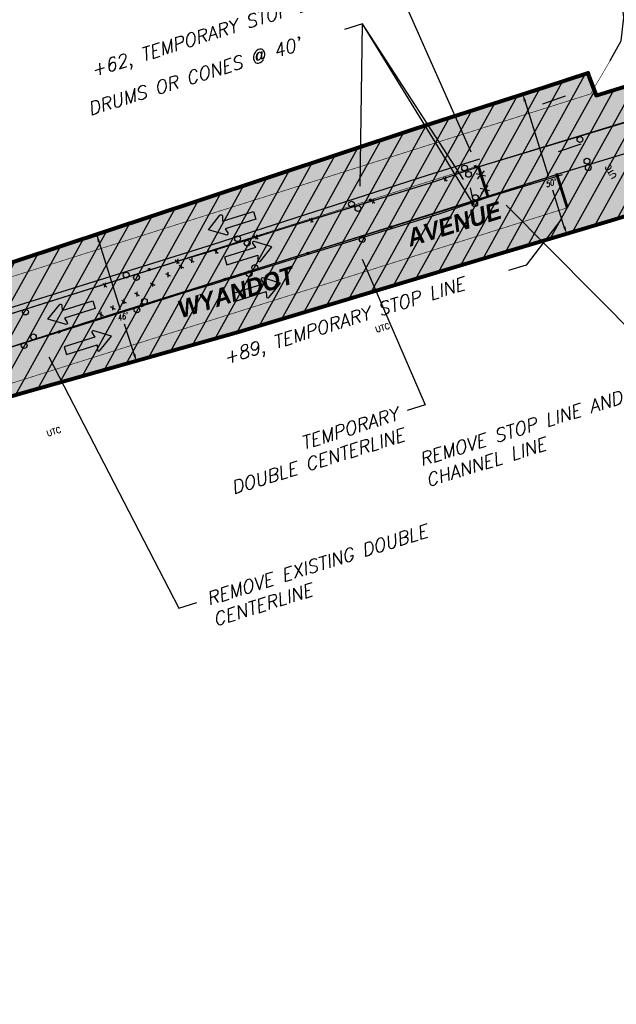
# Model space of a CAD drawing. Header units: feet. Extents: x 0 to 1837476, y 0 to 429622.
# Tile 16 of 33: x 1763616 to 1763821, y 426214 to 426553. Entities that reach past the tile are written whole.
import ezdxf
from ezdxf import colors
from ezdxf.entities.mleader import LeaderData, LeaderLine
from ezdxf.math import Vec2, Vec3

# ---------------------------------------------------------------- set-up
doc = ezdxf.new("R2010")
doc.units = ezdxf.units.FT
doc.header["$MEASUREMENT"] = 0
for name, color, linetype in [('A-DETL-ANNO', 2, 'Continuous'), ('A-DETL-DIMS', 1, 'Continuous'), ('C-ANNO-TABL-TITL', 4, 'Continuous'), ('C-PAVEMENT-MARKING', 4, 'Continuous'), ('C-PAVEMENT-REFLECTORS', 4, 'Continuous'), ('C-PROJECT LIMITS', 3, 'Continuous'), ('HATCH', 4, 'Continuous'), ('MOT HATCH PH 1', 4, 'Continuous'), ('MOT HATCH PH 2', 3, 'Continuous'), ('MOT HATCH PH 3', 1, 'Continuous')]:
    doc.layers.add(name, color=color, linetype=linetype)
doc.styles.add('BCI Existing', font='simplex.shx', dxfattribs={"width": 0.75, "oblique": 15, "height": 0.08, "bigfont": 'bigfont.shx'})
doc.styles.add('L100', font='simplex.shx', dxfattribs={"height": 0.1, "bigfont": 'bigfont.shx'})
doc.styles.add('Matchline', font='bold.shx', dxfattribs={"oblique": 10, "height": 0.18})
doc.styles.add('STATION', font='ROMANS.shx', dxfattribs={"oblique": 15})

msp = doc.modelspace()

# ---------------------------------------------------------------- hatches: boundary and pattern name
at = {"layer": 'C-PAVEMENT-REFLECTORS', "transparency": 33554687}
h = msp.add_hatch(color=256, dxfattribs=at)
h.dxf.hatch_style = 1
h.paths.add_polyline_path([(1763772.52, 426502.06), (1763773.46, 426502.37), (1763773.14, 426503.31), (1763772.2, 426503)])
h = msp.add_hatch(color=256, dxfattribs=at)
h.dxf.hatch_style = 1
h.paths.add_polyline_path([(1763800.71, 426499.25), (1763801.65, 426499.56), (1763801.33, 426500.5), (1763800.39, 426500.19)])
h = msp.add_hatch(color=256, dxfattribs=at)
h.dxf.hatch_style = 1
h.paths.add_polyline_path([(1763736.37, 426490.51), (1763737.31, 426490.83), (1763737, 426491.76), (1763736.06, 426491.45)])
h = msp.add_hatch(color=256, dxfattribs=at)
h.dxf.hatch_style = 1
h.paths.add_polyline_path([(1763772.09, 426490.26), (1763773.02, 426490.57), (1763772.71, 426491.51), (1763771.77, 426491.2)])
h = msp.add_hatch(color=256, dxfattribs=at)
h.dxf.hatch_style = 1
h.paths.add_polyline_path([(1763743.48, 426481.16), (1763744.42, 426481.47), (1763744.1, 426482.41), (1763743.16, 426482.1)])
h = msp.add_hatch(color=256, dxfattribs=at)
h.dxf.hatch_style = 1
h.paths.add_polyline_path([(1763714.81, 426472.15), (1763715.75, 426472.46), (1763715.43, 426473.4), (1763714.49, 426473.09)])
h = msp.add_hatch(color=256, dxfattribs=at)
h.dxf.hatch_style = 1
h.paths.add_polyline_path([(1763660.14, 426466.55), (1763661.08, 426466.87), (1763660.77, 426467.81), (1763659.83, 426467.49)])
h = msp.add_hatch(color=256, dxfattribs=at)
h.dxf.hatch_style = 1
h.paths.add_polyline_path([(1763686.19, 426463.15), (1763687.13, 426463.47), (1763686.82, 426464.41), (1763685.88, 426464.09)])
h = msp.add_hatch(color=256, dxfattribs=at)
h.dxf.hatch_style = 1
h.paths.add_polyline_path([(1763657.65, 426454.16), (1763658.59, 426454.47), (1763658.28, 426455.41), (1763657.34, 426455.09)])
h = msp.add_hatch(color=256, dxfattribs=at)
h.dxf.hatch_style = 1
h.paths.add_polyline_path([(1763629.04, 426445.1), (1763629.98, 426445.41), (1763629.66, 426446.35), (1763628.72, 426446.03)])
at = {"layer": 'HATCH', "true_color": 0xe7e8e9, "transparency": 33554457}
h = msp.add_hatch(color=254, dxfattribs=at)
h.dxf.hatch_style = 1
h.paths.add_polyline_path([(1760925.01, 425620.93), (1761185.21, 425702.35), (1761203.98, 425711.87), (1761219.39, 425720.27), (1761228.96, 425724.52), (1761251.35, 425731.04), (1761262.52, 425734.03), (1761281.08, 425738.04), (1761281.08, 425736.04), (1761301.08, 425736.04), (1761301.07, 425738.78), (1761302.12, 425738.99), (1761312.83, 425742.04), (1761397.96, 425768.83), (1761466.39, 425790.61), (1761562.38, 425821.41), (1761699.77, 425868.8), (1761756.39, 425888.42), (1761787.45, 425899.26), (1761818.41, 425910.67), (1761825.89, 425913.07), (1761843.43, 425919.36), (1761874.92, 425929.77), (1761912.84, 425941.83), (1761971.63, 425960.18), (1762008.95, 425971.74), (1762015.62, 425973.81), (1762017.99, 425966.17), (1762027.54, 425969.13), (1762025.17, 425976.77), (1762028.77, 425977.88), (1762090.66, 425997.08), (1762189.79, 426028.22), (1762250.38, 426047.37), (1762305.08, 426065.36), (1762391.07, 426092.17), (1762413.99, 426099.16), (1762414.53, 426077.68), (1762424.46, 426080.74), (1762423.85, 426102.16), (1762489.66, 426122.28), (1762572.1, 426147.24), (1762617.67, 426162.94), (1762621.84, 426154.67), (1762695.76, 426176.4), (1762709.46, 426180.41), (1762732.51, 426187.64), (1762748.94, 426191.7), (1762749.47, 426192.01), (1762749.65, 426192.88), (1762747.07, 426202.32), (1762894.03, 426247.08), (1763148.56, 426325.28), (1763232.65, 426350.13), (1763489.42, 426428.89), (1763677.45, 426490.96), (1763751.88, 426515.71), (1763797.08, 426530.13), (1763811.81, 426535.02), (1763811.75, 426534.42), (1763814.47, 426527.23), (1763945.11, 426567.8), (1763943.18, 426574.9), (1763971.62, 426583.36), (1764000.24, 426591.78), (1764070.84, 426612.65), (1764106.36, 426623), (1764144.31, 426634.01), (1764188.44, 426647.04), (1764231.09, 426659.62), (1764240.69, 426662.43), (1764350.53, 426694.46), (1764373.79, 426701.21), (1764494.76, 426738.55), (1764486.3, 426737.9), (1764483.37, 426738.18), (1764411.12, 426715.85), (1764408.46, 426724.46), (1764402.15, 426723.55), (1764402.16, 426723.57), (1764408.47, 426724.47), (1764411.12, 426715.87), (1764483.37, 426738.18), (1764483.37, 426738.18), (1764411.12, 426715.88), (1764408.47, 426724.48), (1764402.16, 426723.58), (1764402.9, 426725.89), (1764462.81, 426744.35), (1764470.58, 426740.97), (1764479.36, 426738.55), (1764486.29, 426737.91), (1764494.82, 426738.58), (1764538.73, 426752.24), (1764582.64, 426765.9), (1764585.62, 426767.48), (1764588.23, 426769.23), (1764591.16, 426771.36), (1764594.94, 426774.44), (1764597.68, 426776.94), (1764600.18, 426779.52), (1764601.23, 426780.78), (1764604.37, 426778.29), (1764608.09, 426783), (1764604.96, 426785.48), (1764605.34, 426785.99), (1764606.53, 426787.63), (1764607.44, 426788.92), (1764680.19, 426810.33), (1764683.06, 426809.04), (1764688.04, 426807.1), (1764691.03, 426806.31), (1764693.25, 426805.9), (1764698.13, 426805.39), (1764702.25, 426805.35), (1764710.11, 426805.96), (1764723.58, 426756), (1764683.86, 426750.81), (1764674.28, 426749.28), (1764668.29, 426747.2), (1764664.24, 426744.8), (1764658.64, 426740.8), (1764612.56, 426725.31), (1764613.17, 426723.41), (1764600.25, 426719.07), (1764600.15, 426719.11), (1764597.44, 426719.72), (1764595.24, 426720.04), (1764592.85, 426720.22), (1764590.98, 426720.23), (1764588.48, 426720.05), (1764586.7, 426719.79), (1764585.04, 426719.45), (1764668.27, 426747.2), (1764664.23, 426744.81), (1764658.11, 426740.42), (1764654.45, 426737.15), (1764651, 426733.31), (1764649.57, 426731.43), (1764648.18, 426729.04), (1764647.64, 426727.7), (1764647, 426724.98), (1764646.92, 426724.32), (1764610.59, 426712.17), (1764609.73, 426713.34), (1764608.43, 426714.7), (1764606.38, 426716.34), (1764604.73, 426717.35), (1764603.28, 426718.05), (1764601.71, 426718.58), (1764600.14, 426719.11), (1764597.44, 426719.72), (1764595.24, 426720.04), (1764592.85, 426720.22), (1764590.98, 426720.22), (1764588.48, 426720.05), (1764586.7, 426719.79), (1764585.04, 426719.45), (1764584.19, 426719.23), (1764557.37, 426711.58), (1764505.63, 426695.61), (1764475.53, 426685.84), (1764471.49, 426683.74), (1764466.8, 426679.96), (1764419.03, 426665.1), (1764406.77, 426658.14), (1764399.53, 426660.09), (1764388.6, 426658.76), (1764475.46, 426685.82), (1764471.49, 426683.74), (1764465.9, 426679.23), (1764461.64, 426674.08), (1764459.52, 426669.21), (1764458.64, 426664.96), (1764416.31, 426651.69), (1764416.01, 426652.36), (1764414.27, 426653.78), (1764410.31, 426657.2), (1764399.5, 426660.08), (1764388.57, 426658.76), (1764364.78, 426650.79), (1764273.8, 426622.07), (1764244.87, 426613.11), (1764189.79, 426596.61), (1764159.69, 426587.44), (1764132.54, 426578.86), (1764075.44, 426560.82), (1764015.66, 426541.93), (1763999.24, 426536.29), (1763991.6, 426533.91), (1763990.95, 426534.26), (1763989.88, 426539.02), (1763988.19, 426544.53), (1763988.1, 426544.64), (1763987.96, 426544.65), (1763892.08, 426514.82), (1763835.39, 426497.02), (1763828.33, 426494.72), (1763830.52, 426487.3), (1763816, 426482.98), (1763767.4, 426468.53), (1763691.25, 426445.57), (1763618.36, 426425.06), (1763529.63, 426399.37), (1763519.9, 426396.28), (1763401.18, 426358.69), (1763385.03, 426353.59), (1763346.03, 426341.23), (1763283.39, 426320.38), (1763245.53, 426307.57), (1763161.54, 426279.28), (1763079.02, 426252.54), (1763000.82, 426227.65), (1762959.11, 426214.44), (1762912.32, 426199.71), (1762837.87, 426176.76), (1762757.69, 426150.49), (1762752.91, 426141.25), (1762750.84, 426132.41), (1762696.09, 426114.78), (1762690.11, 426117.62), (1762684.09, 426119.79), (1762675.68, 426121.2), (1762667.81, 426120.56), (1762659.57, 426118.56), (1762633.72, 426110.49), (1762559.04, 426087.41), (1762532.2, 426079.37), (1762529.38, 426087.9), (1762425.99, 426055.65), (1762426.17, 426052.86), (1762398.87, 426044.3), (1762400.36, 426040.09), (1762339.25, 426018.76), (1762339.3, 426018.3), (1762319.07, 426012.3), (1762315.19, 426022.49), (1762242.14, 425998.27), (1762245.1, 425987.66), (1762228.74, 425983.44), (1762191.34, 425970.84), (1762180.6, 425968.22), (1762161.51, 425962.39), (1762118.83, 425946.82), (1762117.97, 425949.69), (1761886.36, 425880.95), (1761887.2, 425878.07), (1761802.45, 425853.33), (1761698.6, 425824.01), (1761645.2, 425808.68), (1761643.56, 425814.09), (1761674.32, 425823.38), (1761673.45, 425826.25), (1761616.02, 425808.9), (1761616.88, 425806.03), (1761643.56, 425814.09), (1761645.19, 425808.68), (1761636.75, 425806.05), (1761614.36, 425798.78), (1761591.98, 425791.48), (1761589.7, 425799.17), (1761542.29, 425785.13), (1761482.74, 425766.42), (1761435.9, 425751.76), (1761437.25, 425747.44), (1761406.56, 425737.93), (1761365.59, 425725.97), (1761297.29, 425704.26), (1761291.53, 425702.52), (1761209.99, 425677.11), (1761096.21, 425641.57), (1761036.89, 425623.05), (1760994.7, 425609.88), (1760934.34, 425590.95)])
at = {"layer": 'MOT HATCH PH 1', "transparency": 33554687}
h = msp.add_hatch(dxfattribs=at)
h.set_pattern_fill('ANSI31', color=256, scale=45, angle=16)
h.paths.add_polyline_path([(1760925.01, 425620.93), (1760985.56, 425639.91), (1761089.08, 425672.35), (1761185.21, 425702.35), (1761203.98, 425711.87), (1761219.39, 425720.27), (1761228.96, 425724.52), (1761251.35, 425731.04), (1761262.52, 425734.03), (1761265.59, 425734.74), (1761273.38, 425736.38), (1761281.08, 425738.04), (1761288.37, 425737.87), (1761295.75, 425738.04), (1761302.12, 425738.99), (1761312.83, 425742.04), (1761397.96, 425768.83), (1761466.39, 425790.61), (1761562.48, 425821.44), (1761633.61, 425845.94), (1761699.77, 425868.8), (1761756.39, 425888.42), (1761787.45, 425899.26), (1761818.41, 425910.67), (1761825.89, 425913.07), (1761843.43, 425919.36), (1761874.92, 425929.77), (1761876.38, 425930.24), (1761912.84, 425941.83), (1761971.63, 425960.18), (1762008.95, 425971.74), (1762090.66, 425997.08), (1762100.08, 426000.02), (1762189.79, 426028.22), (1762216.58, 426036.68), (1762250.38, 426047.37), (1762300.41, 426063.19), (1762373.17, 426086.86), (1762380.55, 426089.17), (1762391.07, 426092.17), (1762489.66, 426122.28), (1762572.1, 426147.24), (1762617.67, 426162.94), (1762621.84, 426154.67), (1762695.76, 426176.4), (1762709.46, 426180.41), (1762732.51, 426187.64), (1762748.94, 426191.7), (1762749.47, 426192.01), (1762749.67, 426192.82), (1762747.15, 426202.02), (1762894.03, 426247.08), (1762945.81, 426262.98), (1762999.55, 426280), (1763065.78, 426300.47), (1763148.56, 426325.28), (1763232.65, 426350.13), (1763332.76, 426380.2), (1763367.45, 426390.93), (1763489.42, 426428.89), (1763519.38, 426438.21), (1763606.59, 426467.32), (1763677.45, 426490.96), (1763797.08, 426530.13), (1763811.75, 426534.42), (1763814.47, 426527.23), (1763845.83, 426537.33), (1763889.38, 426550.71), (1763945.04, 426567.75), (1763943.18, 426574.9), (1763971.62, 426583.36), (1764000.24, 426591.78), (1764070.84, 426612.65), (1764144.31, 426634.01), (1764231.09, 426659.62), (1764240.69, 426662.43), (1764350.53, 426694.46), (1764373.79, 426701.21), (1764381.9, 426704.73), (1764394.13, 426713.31), (1764400.55, 426720.78), (1764402.9, 426725.89), (1764462.81, 426744.35), (1764468.19, 426741.83), (1764472.97, 426740.1), (1764479.36, 426738.55), (1764486.29, 426737.91), (1764494.82, 426738.58), (1764538.73, 426752.24), (1764578.98, 426764.78), (1764584.01, 426766.56), (1764588.23, 426769.23), (1764592.85, 426772.68), (1764598.51, 426777.76), (1764603.26, 426783.26), (1764607.44, 426788.92), (1764680.19, 426810.33), (1764688.04, 426807.1), (1764694.56, 426805.71), (1764699.38, 426805.32), (1764703.82, 426805.43), (1764709.08, 426806.25), (1764713.95, 426790.5), (1764602.97, 426756.64), (1764496.03, 426722.52), (1764379.06, 426685.84), (1764236.38, 426641.55), (1764150.25, 426614.86), (1764084.29, 426594.4), (1763911.5, 426544.7), (1763773.82, 426502.64), (1763757.35, 426497.03), (1763688.3, 426475.65), (1763679.66, 426472.2), (1763671.65, 426470.52), (1763610.44, 426451.3), (1763523.4, 426423.64), (1763385.81, 426380.49), (1763337.15, 426365.41), (1763275.17, 426345.84), (1763240.02, 426334.93), (1763153.49, 426307.48), (1763078.08, 426283.31), (1763029.62, 426267.95), (1762951.92, 426243.79), (1762899.58, 426227.27), (1762828.89, 426205.22), (1762800.22, 426196.49), (1762653.17, 426152.46), (1762549.01, 426119.21), (1762488.91, 426100.6), (1762404.88, 426074.71), (1762384.72, 426068.34), (1762308.14, 426044.33), (1762255.05, 426027.83), (1762197.19, 426009.4), (1762139.23, 425991.71), (1762105.64, 425981.44), (1762034.59, 425959.08), (1761977.85, 425941.34), (1761882, 425911.16), (1761792.78, 425881.43), (1761638.4, 425829.46), (1761586.22, 425811.96), (1761567.61, 425805.32), (1761540.48, 425796.69), (1761479.25, 425777.57), (1761402.42, 425753.26), (1761305.53, 425723.16), (1761208.12, 425692.81), (1761092.83, 425656.71), (1760990.15, 425624.59), (1760929.84, 425605.64)])
at = {"layer": 'MOT HATCH PH 2', "transparency": 33554687}
h = msp.add_hatch(dxfattribs=at)
h.set_pattern_fill('ANSI31', color=256, scale=45, angle=16)
h.paths.add_polyline_path([(1760934.34, 425590.95), (1760994.13, 425609.71), (1761036.89, 425623.05), (1761096.21, 425641.57), (1761209.99, 425677.11), (1761291.53, 425702.52), (1761297.29, 425704.26), (1761361.88, 425724.84), (1761386.74, 425732.36), (1761407.08, 425738.03), (1761437.62, 425745.76), (1761467.35, 425752.81), (1761485.36, 425757.52), (1761496.14, 425760.66), (1761507.7, 425764.49), (1761526.51, 425771.78), (1761533.13, 425774.39), (1761537.75, 425775.98), (1761546.62, 425778.53), (1761553.7, 425780.12), (1761562.98, 425781.6), (1761573.16, 425784.96), (1761614.36, 425798.78), (1761636.75, 425806.05), (1761663.79, 425814.18), (1761698.6, 425824.01), (1761714.35, 425828.41), (1761771.98, 425844.64), (1761802.45, 425853.33), (1761891.12, 425879.21), (1761955.63, 425898.66), (1762011.29, 425914.76), (1762044.38, 425924.72), (1762120.72, 425947.38), (1762158.96, 425961.32), (1762161.51, 425962.39), (1762180.6, 425968.22), (1762186.91, 425969.84), (1762228.74, 425983.44), (1762240.91, 425986.49), (1762245.08, 425987.57), (1762256.78, 425990.91), (1762296.53, 426004.59), (1762319.07, 426012.3), (1762339.3, 426018.3), (1762339.25, 426018.76), (1762400.36, 426040.09), (1762401.39, 426037.65), (1762430.03, 426046.47), (1762429.01, 426049.65), (1762426.29, 426050.91), (1762425.99, 426055.65), (1762529.38, 426087.9), (1762532.2, 426079.37), (1762592.5, 426097.82), (1762633.72, 426110.49), (1762659.57, 426118.56), (1762667.81, 426120.56), (1762675.68, 426121.2), (1762684.09, 426119.79), (1762690.11, 426117.62), (1762696.09, 426114.78), (1762750.84, 426132.41), (1762752.91, 426141.25), (1762757.69, 426150.49), (1762837.87, 426176.76), (1762912.32, 426199.71), (1762959.11, 426214.44), (1763000.82, 426227.65), (1763079.02, 426252.54), (1763161.54, 426279.28), (1763245.53, 426307.57), (1763283.39, 426320.38), (1763346.03, 426341.23), (1763385.03, 426353.59), (1763401.18, 426358.69), (1763519.9, 426396.28), (1763529.63, 426399.37), (1763618.36, 426425.06), (1763691.25, 426445.57), (1763767.4, 426468.53), (1763816, 426482.98), (1763830.52, 426487.3), (1763837.09, 426486.32), (1763842.31, 426484.12), (1763849.92, 426481.73), (1763845.33, 426487.72), (1763841.86, 426490.52), (1763838.12, 426493.28), (1763835.86, 426495.03), (1763835.05, 426496.37), (1763835.39, 426497.02), (1763851.77, 426502.24), (1763877.34, 426510.15), (1763904.06, 426518.52), (1763955, 426534.46), (1763987.96, 426544.65), (1763988.19, 426544.53), (1763989.88, 426539.02), (1763990.95, 426534.26), (1763991.6, 426533.91), (1763999.24, 426536.29), (1764015.66, 426541.93), (1764075.44, 426560.82), (1764132.54, 426578.86), (1764159.69, 426587.44), (1764189.79, 426596.61), (1764244.87, 426613.11), (1764273.8, 426622.07), (1764364.78, 426650.79), (1764388.57, 426658.76), (1764399.5, 426660.08), (1764410.31, 426657.2), (1764416.01, 426652.36), (1764416.31, 426651.69), (1764458.64, 426664.96), (1764459.52, 426669.21), (1764461.64, 426674.08), (1764465.9, 426679.23), (1764471.49, 426683.74), (1764475.53, 426685.84), (1764505.63, 426695.61), (1764557.37, 426711.58), (1764584.19, 426719.23), (1764585.04, 426719.45), (1764586.7, 426719.79), (1764588.48, 426720.05), (1764590.98, 426720.22), (1764592.85, 426720.22), (1764595.24, 426720.04), (1764597.44, 426719.72), (1764600.14, 426719.11), (1764601.71, 426718.58), (1764603.28, 426718.05), (1764604.73, 426717.35), (1764606.38, 426716.34), (1764608.43, 426714.7), (1764609.19, 426713.93), (1764609.73, 426713.34), (1764610.59, 426712.17), (1764646.92, 426724.32), (1764647, 426724.98), (1764647.64, 426727.7), (1764648.18, 426729.04), (1764649.57, 426731.43), (1764651, 426733.31), (1764654.45, 426737.15), (1764658.11, 426740.42), (1764664.24, 426744.8), (1764668.29, 426747.2), (1764674.28, 426749.28), (1764683.86, 426750.81), (1764713.8, 426755.06), (1764723.59, 426756.18), (1764717.11, 426780.22), (1764607.61, 426745.99), (1764499.34, 426712.04), (1764382.04, 426676.29), (1764247.12, 426634.28), (1764153.1, 426604.86), (1764112.21, 426592.27), (1763912.67, 426534.06), (1763803.28, 426500.64), (1763716.43, 426473.28), (1763638, 426448.73), (1763613.43, 426440.68), (1763526.5, 426413.94), (1763389.4, 426370.97), (1763340.33, 426355.34), (1763278.3, 426335.64), (1763242.92, 426324.45), (1763156.75, 426296.79), (1763073.62, 426270.66), (1763032.72, 426257.88), (1762988.65, 426244.17), (1762954.01, 426233.12), (1762903.1, 426216.91), (1762832.4, 426194.35), (1762803.3, 426185.15), (1762649.01, 426137.44), (1762552.05, 426107.57), (1762491.01, 426088.2), (1762387.26, 426055.79), (1762311.26, 426031.81), (1762200.46, 425998.04), (1762109.7, 425969.59), (1762004.42, 425936.74), (1762000.7, 425948.48), (1761977.85, 425941.34), (1761882, 425911.16), (1761792.78, 425881.43), (1761706.12, 425852.28), (1761638.4, 425829.46), (1761586.22, 425811.96), (1761540.48, 425796.69), (1761479.25, 425777.57), (1761402.42, 425753.26), (1761305.53, 425723.16), (1761208.12, 425692.81), (1761092.83, 425656.71), (1760990.15, 425624.59), (1760929.86, 425605.59)])
at = {"layer": 'MOT HATCH PH 3', "transparency": 33554687}
h = msp.add_hatch(dxfattribs=at)
h.set_pattern_fill('ANSI31', color=256, scale=45, angle=16)
h.paths.add_polyline_path([(1762000.7, 425948.48), (1762034.59, 425959.08), (1762105.64, 425981.44), (1762139.23, 425991.71), (1762197.19, 426009.4), (1762255.05, 426027.83), (1762308.14, 426044.33), (1762384.72, 426068.34), (1762404.88, 426074.71), (1762488.91, 426100.6), (1762549.01, 426119.21), (1762653.17, 426152.46), (1762800.22, 426196.49), (1762828.89, 426205.22), (1762899.58, 426227.27), (1762951.92, 426243.79), (1763029.62, 426267.95), (1763078.08, 426283.31), (1763153.49, 426307.48), (1763240.02, 426334.93), (1763275.17, 426345.84), (1763337.15, 426365.41), (1763385.81, 426380.49), (1763523.4, 426423.64), (1763610.44, 426451.3), (1763671.65, 426470.52), (1763757.35, 426497.03), (1763773.82, 426502.64), (1763909.69, 426543.61), (1764009.55, 426572.74), (1764109.41, 426601.87), (1764150.25, 426614.86), (1764236.38, 426641.55), (1764379.06, 426685.84), (1764496.03, 426722.52), (1764579.54, 426749.02), (1764602.97, 426756.64), (1764713.95, 426790.5), (1764717.11, 426780.22), (1764607.61, 426745.99), (1764581.9, 426738.37), (1764499.34, 426712.04), (1764382.04, 426676.29), (1764247.12, 426634.28), (1764153.1, 426604.86), (1764112.21, 426592.27), (1764012.44, 426563.16), (1763912.67, 426534.06), (1763803.28, 426500.64), (1763759.99, 426486.81), (1763716.43, 426473.28), (1763638, 426448.73), (1763613.43, 426440.68), (1763526.5, 426413.94), (1763389.4, 426370.97), (1763340.33, 426355.34), (1763278.3, 426335.64), (1763156.75, 426296.79), (1763073.62, 426270.66), (1762994.9, 426245.84), (1762954.01, 426233.12), (1762903.1, 426216.91), (1762832.4, 426194.35), (1762803.3, 426185.15), (1762649.01, 426137.44), (1762552.05, 426107.57), (1762491.01, 426088.2), (1762387.26, 426055.79), (1762311.26, 426031.81), (1762258.59, 426015.77), (1762200.46, 425998.04), (1762146.73, 425981.52), (1762109.7, 425969.59), (1762038.15, 425946.96), (1762004.42, 425936.74)])

# ---------------------------------------------------------------- linework, layer by layer
at = {"layer": 'A-DETL-ANNO'}
for p, q in [((1763789.76, 426525.81, -519.25), (1763797.99, 426499.48, -519.25)), ((1763803.74, 426481.13, -519.25), (1763799.54, 426494.51, -519.25)), ((1763642.48, 426478.75, -519.25), (1763650.4, 426453.38, -519.25)), ((1763655.75, 426436.69, -519.25), (1763651.95, 426448.41, -519.25))]:
    msp.add_line(p, q, dxfattribs=at)
for points in [[(1763789.55, 426525.09, -519.25), (1763790.35, 426525.34, -519.25), (1763789.2, 426527.6, -519.25)], [(1763803.17, 426481.81, 851.7), (1763803.97, 426482.06, 851.7), (1763804.31, 426479.55, 851.7)], [(1763642.7, 426476.66, -519.25), (1763643.49, 426476.9, -519.25), (1763642.35, 426479.17, -519.25)], [(1763654.9, 426437.9, 851.7), (1763655.7, 426438.15, 851.7), (1763656.05, 426435.64, 851.7)]]:
    msp.add_solid(points, dxfattribs=at)
at = {"layer": 'A-DETL-DIMS', "elevation": -519.25}
for points in [[(1763803.84, 426526.97), (1763796.06, 426524.25)], [(1763809.18, 426510.44), (1763801.41, 426507.72)]]:
    msp.add_lwpolyline(points, dxfattribs=at)
at = {"layer": 'A-DETL-DIMS'}
for points in [[(1763800.81, 426526.89, -519.25), (1763801.32, 426525.3, -519.25), (1763805.83, 426527.62, -519.25)], [(1763806.28, 426510.29, -519.25), (1763806.79, 426508.7, -519.25), (1763811.3, 426511.02, -519.25)]]:
    msp.add_solid(points, dxfattribs=at)
at = {"layer": 'C-PAVEMENT-MARKING', "color": 8, "elevation": 849.8}
msp.add_lwpolyline([(1763819.38, 426539.25), (1763823.14, 426546.03), (1763824.06, 426554.11), (1763822.62, 426565.54), (1763820.88, 426571.4), (1763812.16, 426586.81), (1763802.52, 426601.25)], dxfattribs=at)
at = {"layer": 'C-PAVEMENT-MARKING', "elevation": 849.96}
for points, const_width in [([(1763819.38, 426539.25), (1763812.59, 426527.73), (1763794.02, 426521.86)], 0.2), ([(1763794.02, 426521.87), (1762796.11, 426206.77)], 0.2), ([(1763773.86, 426502.92), (1763180.89, 426315.68)], 0.2), ([(1763773.86, 426502.92), (1763777.18, 426492.43)], 1), ([(1763800.95, 426499.93), (1763345.33, 426356.09)], 0.2), ([(1763800.95, 426499.93), (1763804.56, 426488.49)], 1), ([(1763804.56, 426488.49), (1762806.65, 426173.4)], 0.2)]:
    msp.add_lwpolyline(points, dxfattribs=dict(at, const_width=const_width))
at = {"layer": 'C-PAVEMENT-MARKING', "elevation": 850.32}
msp.add_lwpolyline([(1763718.42, 426473.89), (1763716.43, 426473.28)], dxfattribs=at)
at = {"layer": 'HATCH', "lineweight": 80}
for points in [[(1762391.07, 426092.17), (1762489.66, 426122.28), (1762572.1, 426147.24), (1762617.67, 426162.94), (1762621.84, 426154.67), (1762695.76, 426176.4), (1762709.46, 426180.41), (1762732.51, 426187.64), (1762748.94, 426191.7), (1762749.47, 426192.01), (1762749.65, 426192.88), (1762747.07, 426202.32), (1762894.03, 426247.08), (1763148.56, 426325.28), (1763232.65, 426350.13), (1763489.42, 426428.89), (1763677.45, 426490.96), (1763751.88, 426515.71), (1763797.08, 426530.13), (1763811.81, 426535.02), (1763811.75, 426534.42), (1763814.47, 426527.23), (1763945.11, 426567.8)], [(1763830.52, 426487.3), (1763816, 426482.98), (1763767.4, 426468.53), (1763691.25, 426445.57), (1763618.36, 426425.06), (1763529.63, 426399.37), (1763519.9, 426396.28), (1763401.18, 426358.69), (1763385.03, 426353.59), (1763346.03, 426341.23), (1763283.39, 426320.38), (1763245.53, 426307.57), (1763161.54, 426279.28), (1763079.02, 426252.54), (1763000.82, 426227.65), (1762959.11, 426214.44)]]:
    msp.add_lwpolyline(points, dxfattribs=at)
at = {"layer": 'MOT HATCH PH 1', "elevation": -519.25}
for points in [[(1762404.88, 426074.71), (1762488.91, 426100.6), (1762549.01, 426119.21), (1762653.17, 426152.46), (1762800.22, 426196.49), (1762899.58, 426227.27), (1762951.92, 426243.79), (1763029.62, 426267.95), (1763078.08, 426283.31), (1763153.49, 426307.48), (1763240.02, 426334.93), (1763275.17, 426345.84), (1763337.15, 426365.41), (1763385.81, 426380.49), (1763523.4, 426423.64), (1763610.44, 426451.3), (1763671.65, 426470.52), (1763679.53, 426472.8), (1763688.3, 426475.65), (1763712.76, 426483.29), (1763757.35, 426497.03), (1763773.82, 426502.64), (1763911.5, 426544.7)], [(1763773.65, 426498.43), (1763775.99, 426501.21)], [(1762802.5, 426185.69), (1762803.43, 426185.97), (1762902.86, 426216.78), (1762955.21, 426233.29), (1763032.91, 426257.45), (1763081.42, 426272.83), (1763156.83, 426297), (1763243.31, 426324.44), (1763278.45, 426335.34), (1763340.43, 426354.92), (1763389.08, 426369.99), (1763526.71, 426413.15), (1763613.75, 426440.81), (1763674.82, 426459.99), (1763682.76, 426462.28), (1763691.64, 426465.17), (1763716.02, 426472.78), (1763760.74, 426486.57), (1763777.2, 426492.17), (1763802.86, 426500.01)], [(1763773.14, 426500.27), (1763776.42, 426499.44)], [(1763774.47, 426495.24), (1763777.76, 426494.41)], [(1763774.99, 426493.39), (1763777.33, 426496.17)], [(1763674.25, 426470.73), (1763675.86, 426469.89)], [(1763675.09, 426471.18), (1763675.04, 426469.48)], [(1763670.62, 426468.67), (1763672.23, 426467.83)], [(1763671.47, 426469.12), (1763671.42, 426467.42)], [(1763666.06, 426465.83), (1763667.68, 426464.99)], [(1763666.91, 426466.28), (1763666.86, 426464.59)], [(1763660.75, 426462.65), (1763662.36, 426461.81)], [(1763661.6, 426463.1), (1763661.55, 426461.4)], [(1763651.71, 426457.06), (1763651.66, 426455.36)], [(1763655.37, 426459.12), (1763656.99, 426458.27)], [(1763656.22, 426459.57), (1763656.17, 426457.87)], [(1763647.04, 426454.41), (1763648.65, 426453.57)], [(1763647.88, 426454.86), (1763647.83, 426453.17)], [(1763650.87, 426456.61), (1763652.48, 426455.76)], [(1763642.94, 426452.18), (1763644.56, 426451.34)], [(1763643.79, 426452.63), (1763643.74, 426450.93)]]:
    msp.add_lwpolyline(points, dxfattribs=at)
for points in [[(1763625.55, 426450.09), (1763629.49, 426455.06, -0.581776), (1763630.36, 426454.93), (1763630.4, 426453.1), (1763641.03, 426456.41), (1763641.86, 426453.76), (1763631.26, 426450.45), (1763632.19, 426448.97, -0.736529), (1763631.47, 426448.33)], [(1763647.4, 426444.22), (1763641.33, 426446.06, 0.581776), (1763640.69, 426445.46), (1763641.7, 426443.93), (1763631.07, 426440.61), (1763631.9, 426437.95), (1763642.5, 426441.27), (1763642.57, 426439.52, 0.736529), (1763643.53, 426439.4)]]:
    msp.add_lwpolyline(points, format="xyb", close=True, dxfattribs=at)
at = {"layer": 'MOT HATCH PH 1'}
for centre in [(1763808.93, 426512), (1763770.54, 426500), (1763732.41, 426488.26), (1763694.21, 426476.33), (1763656.04, 426464.47), (1763617.78, 426452.55)]:
    msp.add_circle(centre, 1, dxfattribs=at)
at = {"layer": 'MOT HATCH PH 2'}
for points in [[(1763912.67, 426534.06), (1763803.28, 426500.64), (1763716.43, 426473.28), (1763638, 426448.73), (1763613.43, 426440.68), (1763526.5, 426413.94), (1763389.4, 426370.97), (1763340.33, 426355.34), (1763278.3, 426335.64), (1763242.92, 426324.45), (1763156.75, 426296.79), (1763073.62, 426270.66), (1763032.72, 426257.88), (1762988.65, 426244.17), (1762954.01, 426233.12), (1762903.1, 426216.91), (1762832.4, 426194.35), (1762803.3, 426185.15), (1762649.01, 426137.44), (1762552.05, 426107.57), (1762491.01, 426088.2), (1762387.26, 426055.79)], [(1762959.11, 426214.44), (1763000.82, 426227.65), (1763079.02, 426252.54), (1763161.54, 426279.28), (1763245.53, 426307.57), (1763283.39, 426320.38), (1763346.03, 426341.23), (1763385.03, 426353.59), (1763401.18, 426358.69), (1763519.9, 426396.28), (1763529.63, 426399.37), (1763618.36, 426425.06), (1763691.25, 426445.57), (1763767.4, 426468.53), (1763816, 426482.98), (1763830.52, 426487.3)]]:
    msp.add_lwpolyline(points, dxfattribs=at)
for points, elevation in [([(1763774.35, 426505.21), (1763756.23, 426499.56), (1763682.18, 426475.71), (1763610.08, 426453.15), (1763523.08, 426425.45), (1763385.11, 426381.9), (1763274.97, 426347.44), (1763237.29, 426335.59), (1763070.69, 426282.86), (1763004.89, 426262.13), (1762951.38, 426245.54), (1762898.69, 426229.07), (1762828.85, 426207.51), (1762798.38, 426198.07)], 849.96), ([(1763773.65, 426498.43), (1763775.99, 426501.21)], -519.25), ([(1763761.76, 426498.9), (1763763.15, 426497.73)], -519.25), ([(1763762.68, 426499.16), (1763762.26, 426497.51)], -519.25), ([(1763773.14, 426500.27), (1763776.42, 426499.44)], -519.25), ([(1763774.47, 426495.24), (1763777.76, 426494.41)], -519.25), ([(1763774.99, 426493.39), (1763777.33, 426496.17)], -519.25), ([(1763736.87, 426491.31), (1763738.26, 426490.13)], -519.25), ([(1763737.79, 426491.56), (1763737.37, 426489.92)], -519.25), ([(1763715.62, 426484.77), (1763717.01, 426483.59)], -519.25), ([(1763716.55, 426485.02), (1763716.13, 426483.38)], -519.25), ([(1763696.62, 426478.92), (1763698.01, 426477.75)], -519.25), ([(1763697.55, 426479.18), (1763697.13, 426477.53)], -519.25), ([(1763682.79, 426473.98), (1763684.18, 426472.8)], -519.25), ([(1763683.72, 426474.23), (1763683.3, 426472.59)], -519.25), ([(1763669.42, 426470.6), (1763670.81, 426469.42)], -519.25), ([(1763670.34, 426470.85), (1763669.92, 426469.21)], -519.25), ([(1763674.25, 426470.73), (1763675.86, 426469.89)], -519.25), ([(1763675.09, 426471.18), (1763675.04, 426469.48)], -519.25), ([(1763670.62, 426468.67), (1763672.23, 426467.83)], -519.25), ([(1763671.47, 426469.12), (1763671.42, 426467.42)], -519.25), ([(1763666.06, 426465.83), (1763667.68, 426464.99)], -519.25), ([(1763666.91, 426466.28), (1763666.86, 426464.59)], -519.25), ([(1763644.46, 426462.36), (1763645.85, 426461.18)], -519.25), ([(1763645.38, 426462.61), (1763644.96, 426460.97)], -519.25), ([(1763660.75, 426462.65), (1763662.36, 426461.81)], -519.25), ([(1763661.6, 426463.1), (1763661.55, 426461.4)], -519.25), ([(1763651.71, 426457.06), (1763651.66, 426455.36)], -519.25), ([(1763655.37, 426459.12), (1763656.99, 426458.27)], -519.25), ([(1763656.22, 426459.57), (1763656.17, 426457.87)], -519.25), ([(1763647.04, 426454.41), (1763648.65, 426453.57)], -519.25), ([(1763647.88, 426454.86), (1763647.83, 426453.17)], -519.25), ([(1763650.87, 426456.61), (1763652.48, 426455.76)], -519.25), ([(1763642.94, 426452.18), (1763644.56, 426451.34)], -519.25), ([(1763643.79, 426452.63), (1763643.74, 426450.93)], -519.25)]:
    msp.add_lwpolyline(points, dxfattribs=dict(at, elevation=elevation))
at = {"layer": 'MOT HATCH PH 2', "elevation": -519.25}
for points in [[(1763680.89, 426480.92), (1763684.84, 426485.89, -0.581776), (1763685.7, 426485.76), (1763685.75, 426483.93), (1763696.38, 426487.24), (1763697.2, 426484.59), (1763686.6, 426481.28), (1763687.53, 426479.8, -0.736529), (1763686.82, 426479.16)], [(1763702.74, 426475.05), (1763696.67, 426476.89, 0.581776), (1763696.04, 426476.29), (1763697.04, 426474.76), (1763686.41, 426471.44), (1763687.24, 426468.78), (1763697.84, 426472.1), (1763697.92, 426470.35, 0.736529), (1763698.87, 426470.23)]]:
    msp.add_lwpolyline(points, format="xyb", close=True, dxfattribs=at)
at = {"layer": 'MOT HATCH PH 2'}
for centre in [(1763811.35, 426504.56), (1763772.87, 426492), (1763696.85, 426467.85), (1763658.79, 426456.23), (1763620.52, 426444.01)]:
    msp.add_circle(centre, 1, dxfattribs=at)
at = {"layer": 'MOT HATCH PH 3'}
for points in [[(1762404.88, 426074.71), (1762488.91, 426100.6), (1762549.01, 426119.21), (1762653.17, 426152.46), (1762800.22, 426196.49), (1762828.89, 426205.22), (1762899.58, 426227.27), (1762951.92, 426243.79), (1763029.62, 426267.95), (1763078.08, 426283.31), (1763153.49, 426307.48), (1763240.02, 426334.93), (1763275.17, 426345.84), (1763337.15, 426365.41), (1763385.81, 426380.49), (1763523.4, 426423.64), (1763610.44, 426451.3), (1763671.65, 426470.52), (1763757.35, 426497.03), (1763773.82, 426502.64), (1763909.69, 426543.61)], [(1763912.67, 426534.06), (1763803.28, 426500.64), (1763759.99, 426486.81), (1763716.43, 426473.28), (1763638, 426448.73), (1763613.43, 426440.68), (1763526.5, 426413.94), (1763389.4, 426370.97), (1763340.33, 426355.34), (1763278.3, 426335.64), (1763156.75, 426296.79), (1763073.62, 426270.66), (1762994.9, 426245.84), (1762954.01, 426233.12), (1762903.1, 426216.91), (1762832.4, 426194.35), (1762803.3, 426185.15), (1762649.01, 426137.44), (1762552.05, 426107.57), (1762491.01, 426088.2), (1762387.26, 426055.79)]]:
    msp.add_lwpolyline(points, dxfattribs=at)
at = {"layer": 'MOT HATCH PH 3', "elevation": -519.25}
for points in [[(1763773.65, 426498.43), (1763775.99, 426501.21)], [(1763773.14, 426500.27), (1763776.42, 426499.44)], [(1763774.47, 426495.24), (1763777.76, 426494.41)], [(1763774.99, 426493.39), (1763777.33, 426496.17)], [(1763682.79, 426473.98), (1763684.18, 426472.8)], [(1763683.72, 426474.23), (1763683.3, 426472.59)], [(1763674.25, 426470.73), (1763675.86, 426469.89)], [(1763675.09, 426471.18), (1763675.04, 426469.48)], [(1763670.62, 426468.67), (1763672.23, 426467.83)], [(1763671.47, 426469.12), (1763671.42, 426467.42)], [(1763666.06, 426465.83), (1763667.68, 426464.99)], [(1763666.91, 426466.28), (1763666.86, 426464.59)], [(1763660.75, 426462.65), (1763662.36, 426461.81)], [(1763661.6, 426463.1), (1763661.55, 426461.4)], [(1763651.71, 426457.06), (1763651.66, 426455.36)], [(1763655.37, 426459.12), (1763656.99, 426458.27)], [(1763656.22, 426459.57), (1763656.17, 426457.87)], [(1763647.04, 426454.41), (1763648.65, 426453.57)], [(1763647.88, 426454.86), (1763647.83, 426453.17)], [(1763650.87, 426456.61), (1763652.48, 426455.76)], [(1763642.94, 426452.18), (1763644.56, 426451.34)], [(1763643.79, 426452.63), (1763643.74, 426450.93)]]:
    msp.add_lwpolyline(points, dxfattribs=at)
for points in [[(1763680.89, 426480.92), (1763684.84, 426485.89, -0.581776), (1763685.7, 426485.76), (1763685.75, 426483.93), (1763696.38, 426487.24), (1763697.2, 426484.59), (1763686.6, 426481.28), (1763687.53, 426479.8, -0.736529), (1763686.82, 426479.16)], [(1763705.69, 426462.54), (1763699.62, 426464.38, 0.581776), (1763698.98, 426463.78), (1763699.99, 426462.25), (1763689.36, 426458.93), (1763690.19, 426456.27), (1763700.79, 426459.59), (1763700.87, 426457.84, 0.736529), (1763701.82, 426457.72)]]:
    msp.add_lwpolyline(points, format="xyb", close=True, dxfattribs=at)
at = {"layer": 'MOT HATCH PH 3'}
for centre in [(1763769.16, 426502.18), (1763811.78, 426502.31), (1763730.18, 426489.76), (1763772.66, 426489.88), (1763690.91, 426477.83), (1763733.88, 426477.55), (1763652.49, 426465.31), (1763694.91, 426465.72), (1763656.21, 426453.3), (1763617.36, 426441.02)]:
    msp.add_circle(centre, 1, dxfattribs=at)

# ---------------------------------------------------------------- texts
at = {"layer": 'A-DETL-ANNO', "char_height": 2, "attachment_point": 5, "rotation": 17.347, "style": 'BCI Existing'}
for s, insert in [("\\A1;50'", (1763798.76, 426496.99, -519.25)), ("\\A1;46'", (1763651.18, 426450.89, -519.25))]:
    msp.add_mtext(s, dxfattribs=dict(at, insert=insert))
at = {"layer": 'C-ANNO-TABL-TITL', "char_height": 6, "attachment_point": 3, "rotation": 17.2825, "style": 'Matchline'}
for s, insert, width in [('AVENUE', (1763780.24, 426490.62, -519.25), 26.489), ('WYANDOT', (1763708.82, 426468.31, -519.25), 55.4223)]:
    msp.add_mtext(s, dxfattribs=dict(at, insert=insert, width=width))
at = {"layer": 'C-PROJECT LIMITS', "color": 8, "char_height": 2, "width": 72.9652, "attachment_point": 1, "style": 'L100'}
for insert, rotation in [((1763819.91, 426498.21, -519.25), 119.1698), ((1763738.16, 426447.34, -519.25), 17.4114), ((1763624.85, 426411.55, -519.25), 17.4114)]:
    msp.add_mtext('UTC', dxfattribs=dict(at, insert=insert, rotation=rotation))

# ---------------------------------------------------------------- leaders
at = {"layer": 'MOT HATCH PH 1'}
ml = msp.add_multileader_mtext('Standard', dxfattribs=at)
ml.set_content("DRUMS OR CONES @ 40'", color=256, style='STATION')
ml.set_leader_properties()
ml.build(insert=Vec2(0, 0))
ml.multileader.update_dxf_attribs({"dogleg_length": 0.36, "arrow_head_size": 7.2})
ctx = ml.context
ctx.base_point, ctx.char_height, ctx.arrow_head_size, ctx.landing_gap_size, ctx.plane_origin, ctx.plane_x_axis, ctx.plane_y_axis = Vec3(1763635.92, 426521.25, -519.25), 4.512, 7.2, 3.6, Vec3(1763605.62, 426528.92, -519.25), Vec3(0.954517, 0.298157), Vec3(-0.298157, 0.954517)
notes = []
notes.append((ctx, [(1, (1, 1, 0), (1763733.94, 426551.87, -519.25), (-0.954517, -0.298157), 6.45, [(0, [(1763733, 426488.74, -519.25)], 0, [])])]))
ctx.mtext.insert, ctx.mtext.text_direction, ctx.mtext.rotation, ctx.mtext.flow_direction = Vec3(1763638.68, 426524.48, -519.25), Vec3(0.954517, 0.298157), 0.302762, 5
ml = msp.add_multileader_mtext('Standard', dxfattribs=at)
ml.set_content('REMOVE STOP LINE AND CHANNEL LINE', color=256, style='STATION')
ml.set_leader_properties()
ml.build(insert=Vec2(0, 0))
ml.multileader.update_dxf_attribs({"dogleg_length": 0.36, "arrow_head_size": 7.2})
ctx = ml.context
ctx.base_point, ctx.char_height, ctx.arrow_head_size, ctx.landing_gap_size, ctx.plane_origin, ctx.plane_x_axis, ctx.plane_y_axis = Vec3(1763750.18, 426400.47, -519.25), 4.512, 7.2, 3.6, Vec3(1763806.51, 426461.64, -519.25), Vec3(0.954517, 0.298157), Vec3(-0.298157, 0.954517)
notes.append((ctx, [(1, (1, 1, 0), (1763842.88, 426429.43, -519.25), (-0.954517, -0.298157), 6.45, [(0, [(1763778.42, 426494.45, -519.25)], 0, [])])]))
ctx.mtext.insert, ctx.mtext.text_direction, ctx.mtext.rotation, ctx.mtext.width, ctx.mtext.flow_direction = Vec3(1763752.94, 426403.7, -519.25), Vec3(0.954517, 0.298157), 0.302762, 95.6129, 5
ml = msp.add_multileader_mtext('Standard', dxfattribs=at)
ml.set_content('TEMPORARY \\PDOUBLE CENTERLINE', color=256, style='STATION')
ml.set_leader_properties()
ml.build(insert=Vec2(0, 0))
ml.multileader.update_dxf_attribs({"dogleg_length": 0.36, "arrow_head_size": 7.2})
ctx = ml.context
ctx.base_point, ctx.char_height, ctx.arrow_head_size, ctx.landing_gap_size, ctx.plane_origin, ctx.plane_x_axis, ctx.plane_y_axis = Vec3(1763675.54, 426395.57, -519.25), 4.512, 7.2, 3.6, Vec3(1763726.13, 426471.83, -519.25), Vec3(0.954517, 0.298157), Vec3(-0.298157, 0.954517)
ctx.text_align_type = 2
notes.append((ctx, [(1, (1, 1, 0), (1763755.56, 426420.56, -519.25), (-0.954517, -0.298157), 6.45, [(0, [(1763731.01, 426477.43, -519.25)], 0, [])])]))
ctx.mtext.insert, ctx.mtext.text_direction, ctx.mtext.rotation, ctx.mtext.width, ctx.mtext.alignment, ctx.mtext.flow_direction = Vec3(1763745.29, 426419.72, -519.25), Vec3(0.954517, 0.298157), 0.302762, 95.6129, 3, 5
ml = msp.add_multileader_mtext('Standard', dxfattribs=at)
ml.set_content('REMOVE EXISTING DOUBLE CENTERLINE', color=256, style='STATION')
ml.set_leader_properties()
ml.build(insert=Vec2(0, 0))
ml.multileader.update_dxf_attribs({"dogleg_length": 0.36, "arrow_head_size": 7.2})
ctx = ml.context
ctx.base_point, ctx.char_height, ctx.arrow_head_size, ctx.landing_gap_size, ctx.plane_origin, ctx.plane_x_axis, ctx.plane_y_axis = Vec3(1763676.83, 426352.48, -519.25), 4.512, 7.2, 3.6, Vec3(1763622.48, 426443.54, -519.25), Vec3(0.954517, 0.298157), Vec3(-0.298157, 0.954517)
notes.append((ctx, [(0, (1, 1, 0), (1763670.67, 426350.55, -519.25), (0.954517, 0.298157), 6.45, [(0, [(1763622.48, 426443.54, -519.25)], 0, [])])]))
ctx.mtext.insert, ctx.mtext.text_direction, ctx.mtext.rotation, ctx.mtext.width, ctx.mtext.flow_direction = Vec3(1763679.6, 426355.7, -519.25), Vec3(0.954517, 0.298157), 0.302762, 95.6129, 5
ml = msp.add_multileader_mtext('Standard', dxfattribs=at)
ml.set_content('TEMPORARY \\PDOUBLE CENTERLINE', color=256, style='STATION')
ml.set_leader_properties()
ml.build(insert=Vec2(0, 0))
ml.multileader.update_dxf_attribs({"dogleg_length": 0.36, "arrow_head_size": 7.2})
ctx = ml.context
ctx.base_point, ctx.char_height, ctx.arrow_head_size, ctx.landing_gap_size, ctx.plane_origin, ctx.plane_x_axis, ctx.plane_y_axis = Vec3(1763532.33, 426368.61, -519.25), 4.512, 7.2, 3.6, Vec3(1763502.47, 426417.85, -519.25), Vec3(0.954517, 0.298157), Vec3(-0.298157, 0.954517)
notes.append((ctx, [(0, (1, 1, 0), (1763526.18, 426366.69, -519.25), (0.954517, 0.298157), 6.45, [(0, [(1763503.5, 426405.86, -519.25)], 0, [])])]))
ctx.mtext.insert, ctx.mtext.text_direction, ctx.mtext.rotation, ctx.mtext.width, ctx.mtext.flow_direction = Vec3(1763535.1, 426371.84, -519.25), Vec3(0.954517, 0.298157), 0.302762, 95.613, 5
at = {"layer": 'MOT HATCH PH 2'}
ml = msp.add_multileader_mtext('Standard', dxfattribs=at)
ml.set_content('+62, TEMPORARY STOP LINE', color=256, style='STATION')
ml.set_leader_properties()
ml.build(insert=Vec2(0, 0))
ml.multileader.update_dxf_attribs({"dogleg_length": 0.36, "arrow_head_size": 7.2})
ctx = ml.context
ctx.base_point, ctx.char_height, ctx.arrow_head_size, ctx.landing_gap_size, ctx.plane_origin, ctx.plane_x_axis, ctx.plane_y_axis = Vec3(1763637.12, 426534.2, -519.25), 4.512, 7.2, 3.6, Vec3(1763730.4, 426618.33, -519.25), Vec3(0.954517, 0.298157), Vec3(-0.298157, 0.954517)
notes.append((ctx, [(1, (1, 1, 0), (1763744.74, 426567.81, -519.25), (-0.954517, -0.298157), 6.45, [(0, [(1763774.36, 426501.02, -519.25)], 0, [])])]))
ctx.mtext.insert, ctx.mtext.text_direction, ctx.mtext.rotation, ctx.mtext.flow_direction = Vec3(1763639.76, 426537.84, -519.25), Vec3(0.954517, 0.298157), 0.302762, 5
ml = msp.add_multileader_mtext('Standard', dxfattribs=at)
ml.set_content("DRUMS OR CONES @ 40'", color=256, style='STATION')
ml.set_leader_properties()
ml.build(insert=Vec2(0, 0))
ml.multileader.update_dxf_attribs({"dogleg_length": 0.36, "arrow_head_size": 7.2})
ctx = ml.context
ctx.base_point, ctx.char_height, ctx.arrow_head_size, ctx.landing_gap_size, ctx.plane_origin, ctx.plane_x_axis, ctx.plane_y_axis = Vec3(1763635.92, 426521.25, -519.25), 4.512, 7.2, 3.6, Vec3(1763605.62, 426528.92, -519.25), Vec3(0.954517, 0.298157), Vec3(-0.298157, 0.954517)
notes.append((ctx, [(1, (1, 1, 0), (1763733.94, 426551.87, -519.25), (-0.954517, -0.298157), 6.45, [(0, [(1763772.71, 426492.16, -519.25)], 0, [])])]))
ctx.mtext.insert, ctx.mtext.text_direction, ctx.mtext.rotation, ctx.mtext.flow_direction = Vec3(1763638.68, 426524.48, -519.25), Vec3(0.954517, 0.298157), 0.302762, 5
at = {"layer": 'MOT HATCH PH 3'}
ml = msp.add_multileader_mtext('Standard', dxfattribs=at)
ml.set_content("DRUMS OR CONES @ 40'", color=256, style='STATION')
ml.set_leader_properties()
ml.build(insert=Vec2(0, 0))
ml.multileader.update_dxf_attribs({"dogleg_length": 0.36, "arrow_head_size": 7.2})
ctx = ml.context
ctx.base_point, ctx.char_height, ctx.arrow_head_size, ctx.landing_gap_size, ctx.plane_origin, ctx.plane_x_axis, ctx.plane_y_axis = Vec3(1763635.92, 426521.25, -519.25), 4.512, 7.2, 3.6, Vec3(1763605.62, 426528.92, -519.25), Vec3(0.954517, 0.298157), Vec3(-0.298157, 0.954517)
notes.append((ctx, [(1, (1, 1, 0), (1763733.94, 426551.87, -519.25), (-0.954517, -0.298157), 6.45, [(1, [(1763769.57, 426502.42, -519.25), (1763772.39, 426489.49, -519.25)], 0, [])])]))
ctx.mtext.insert, ctx.mtext.text_direction, ctx.mtext.rotation, ctx.mtext.flow_direction = Vec3(1763638.68, 426524.48, -519.25), Vec3(0.954517, 0.298157), 0.302762, 5
ml = msp.add_multileader_mtext('Standard', dxfattribs=at)
ml.set_content('+89, TEMPORARY STOP LINE', color=256, style='STATION')
ml.set_leader_properties()
ml.build(insert=Vec2(0, 0))
ml.multileader.update_dxf_attribs({"dogleg_length": 0.36, "arrow_head_size": 7.2})
ctx = ml.context
ctx.base_point, ctx.char_height, ctx.arrow_head_size, ctx.landing_gap_size, ctx.plane_origin, ctx.plane_x_axis, ctx.plane_y_axis = Vec3(1763682.79, 426435.12, -519.25), 4.512, 7.2, 3.6, Vec3(1763645.18, 426512, -519.25), Vec3(0.954517, 0.298157), Vec3(-0.298157, 0.954517)
notes.append((ctx, [(1, (1, 1, 0), (1763790.41, 426468.74, -519.25), (-0.954517, -0.298157), 6.45, [(0, [(1763806.74, 426490.11, -519.25)], 0, [])])]))
ctx.mtext.insert, ctx.mtext.text_direction, ctx.mtext.rotation, ctx.mtext.flow_direction = Vec3(1763685.43, 426438.76, -519.25), Vec3(0.954517, 0.298157), 0.302762, 5
for ctx, leaders in notes:
    for number, flags, end, landing, length, lines in leaders:
        leader = LeaderData()
        leader.index, (leader.has_last_leader_line, leader.has_dogleg_vector, leader.attachment_direction) = number, flags
        leader.last_leader_point, leader.dogleg_vector, leader.dogleg_length = Vec3(end), Vec3(landing), length
        for number, points, colour, breaks in lines:
            line = LeaderLine()
            line.index, line.vertices, line.color, line.breaks = number, Vec3.list(points), colors.encode_raw_color(colour), breaks
            leader.lines.append(line)
        ctx.leaders.append(leader)

doc.saveas('drawing.dxf')
